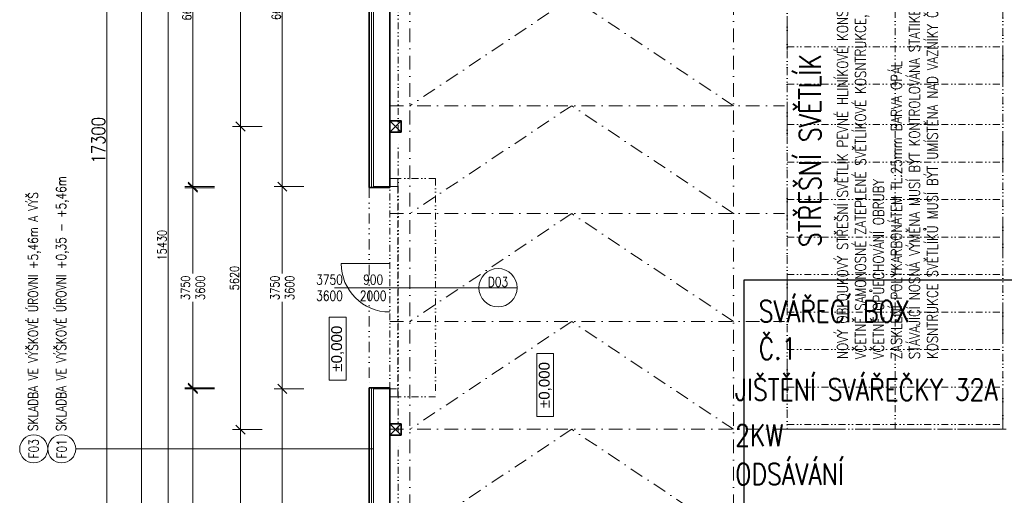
# Model space of a CAD drawing. Header units: millimetres. Extents: x -485339 to 350584, y -1189936 to 0.
# Tile 126 of 256: x -147116 to -128859, y -1057001 to -1048184. Entities that reach past the tile are written whole.
import ezdxf
from ezdxf.enums import TextEntityAlignment as Align

# ---------------------------------------------------------------- set-up
doc = ezdxf.new("R2010")
doc.units = ezdxf.units.MM
doc.header["$LTSCALE"] = 10
doc.linetypes.add('DASHDOT', pattern=[25.4, 12.7, -6.35, 0, -6.35])
doc.linetypes.add('DĚLICÍ2', pattern=[15.875, 6.35, -3.175, 0, -3.175, 0, -3.175])
doc.layers.get('Defpoints').update_dxf_attribs({"color": 201})
for name, color, linetype, lineweight in [('N_dveře', 10, 'Continuous', 18), ('N_kóty', 10, 'Continuous', 18), ('N_popis', 10, 'Continuous', 18), ('N_popis_otvory', 10, 'Continuous', 18), ('N_světlíky', 250, 'DĚLICÍ2', 18), ('N_čáry_nad', 10, 'DĚLICÍ2', 18), ('N_čáry_obrys', 10, 'Continuous', 35), ('N_čáry_obv.plášt', 212, 'Continuous', 18), ('N_čáry_plné', 10, 'Continuous', 18), ('St_kóty', 132, 'Continuous', 18), ('St_sloupy_konstrukce haly', 5, 'Continuous', 35), ('St_sloupy_opláštění_půdorys', 25, 'Continuous', 35), ('St_čáry_nad', 250, 'DĚLICÍ2', 18), ('St_čáry_obrys', 5, 'Continuous', 35), ('St_čáry_osy', 250, 'DASHDOT', 18), ('St_čáry_plné', 250, 'Continuous', 18)]:
    doc.layers.add(name, color=color, linetype=linetype, lineweight=lineweight)
for name, color, linetype in [('VYBAVENÍ', 222, 'Continuous'), ('VYBAVENÍ_POPIS', 222, 'Continuous'), ('VYBAVENÍ_POŽADAVKY', 200, 'Continuous')]:
    doc.layers.add(name, color=color, linetype=linetype)
doc.styles.add('1_50', font='arial.ttf', dxfattribs={"height": 100})
doc.styles.get("Standard").update_dxf_attribs({"font": 'simplex.shx', "width": 0.8})
doc.linetypes.add('IZOLACE', pattern='A,0.0001,-0.1,[134,ltypeshp.shx,S=0.1,R=0,X=-0.1,Y=0],-0.2,[134,ltypeshp.shx,S=0.1,R=180,X=0.1,Y=0],-0.1', length=0.4001)
doc.dimstyles.new('stavebníM100', dxfattribs={"dimtxt": 165, "dimasz": 170, "dimexe": 150, "dimexo": 100, "dimgap": 30, "dimtad": 1, "dimdec": 0, "dimtxsty": 'Standard', "dimblk": 'OBLIQUE', "dimcen": -2.5, "dimdle": 150, "dimclrd": 256, "dimclre": 256, "dimclrt": 256, "dimadec": 4, "dimazin": 0, "dimtfac": 1, "dimtdec": 0, "dimtmove": 2, "dimatfit": 3, "dimldrblk": 'OBLIQUE', "dimfxl": 400, "dimfxlon": 1, "dimlwd": -1, "dimlwe": -1, "dimarcsym": 0})
doc.dimstyles.new('stavebníM100_modul', dxfattribs={"dimtxt": 250, "dimasz": 200, "dimexe": 150, "dimexo": 100, "dimgap": 30, "dimtad": 1, "dimdec": 0, "dimtxsty": 'Standard', "dimblk": 'DOT', "dimcen": -2.5, "dimdle": 150, "dimclrd": 256, "dimclre": 256, "dimclrt": 256, "dimadec": 4, "dimazin": 0, "dimtfac": 1, "dimtdec": 0, "dimtmove": 2, "dimatfit": 3, "dimldrblk": 'OBLIQUE', "dimfxl": 400, "dimfxlon": 1, "dimlwd": -1, "dimlwe": -1, "dimarcsym": 0})

# ---------------------------------------------------------------- blocks, each defined once
blk = doc.blocks.new('G$C0F2906C7')
at = {"layer": 'St_sloupy_opláštění_půdorys', "ltscale": 2}
blk.add_lwpolyline([(-105, -105), (105, -105), (105, 105), (-105, 105)], close=True, dxfattribs=at)
for points in [[(-105, 105), (105, -105)], [(105, 105), (-105, -105)]]:
    blk.add_lwpolyline(points, dxfattribs=at)
blk = doc.blocks.new('*U5521')
at = {"layer": 'St_čáry_osy', "ltscale": 2}
blk.add_lwpolyline([(3000, -1000), (0, 1000), (-3000, -1000)], dxfattribs=at)
blk = doc.blocks.new('*U5520')
at = {"layer": 'St_čáry_osy', "ltscale": 2}
for p in [(0, 14000), (0, 12000), (0, 10000), (0, 8000), (0, 6000), (0, 4000), (0, 2000), (0, 0)]:
    blk.add_blockref('*U5521', p, dxfattribs=at)
blk = doc.blocks.new('_Dot')
at = {"color": 0, "linetype": 'ByBlock', "lineweight": -2}
blk.add_line((-0.5, 0), (-1, 0), dxfattribs=at)
at = {"color": 0, "linetype": 'ByBlock', "const_width": 0.5}
blk.add_lwpolyline([(-0.25, 0, 1), (0.25, 0, 1)], format="xyb", close=True, dxfattribs=at)
blk = doc.blocks.new('*D5736')
at = {"layer": 'Defpoints', "color": 0}
for p in [(-137185, -1040868), (-125185, -1040868), (-137185, -1064041)]:
    blk.add_point(p, dxfattribs=at)
at = {"layer": 'St_kóty'}
for p, q in [((-137185, -1063641), (-137185, -1064191)), ((-125185, -1063641), (-125185, -1064191)), ((-125385, -1064041), (-136985, -1064041))]:
    blk.add_line(p, q, dxfattribs=at)
at = {"layer": 'St_kóty', "linetype": 'ByBlock', "xscale": 200, "yscale": 200, "zscale": 200, "rotation": 180}
blk.add_blockref('_Dot', (-137185, -1064041), dxfattribs=at)
at = {"layer": 'St_kóty', "linetype": 'ByBlock', "xscale": 200, "yscale": 200, "zscale": 200}
blk.add_blockref('_Dot', (-125185, -1064041), dxfattribs=at)
at = {"layer": 'St_kóty', "insert": (-131185, -1063886), "char_height": 250, "attachment_point": 5}
blk.add_mtext('12000', dxfattribs=at)
blk = doc.blocks.new('_OBLIQUE')
at = {"color": 0, "linetype": 'ByBlock'}
blk.add_line((-0.5, -0.5), (0.5, 0.5), dxfattribs=at)
blk = doc.blocks.new('*D5737')
at = {"layer": 'Defpoints', "color": 0}
for p in [(-137185, -1040868), (-140555, -1060078), (-140555, -1064041)]:
    blk.add_point(p, dxfattribs=at)
at = {"layer": 'St_kóty'}
for p, q in [((-140555, -1063641), (-140555, -1064191)), ((-137185, -1063641), (-137185, -1064191)), ((-137385, -1064041), (-140355, -1064041))]:
    blk.add_line(p, q, dxfattribs=at)
at = {"layer": 'St_kóty', "linetype": 'ByBlock', "xscale": 200, "yscale": 200, "zscale": 200, "rotation": 180}
blk.add_blockref('_Dot', (-140555, -1064041), dxfattribs=at)
at = {"layer": 'St_kóty', "linetype": 'ByBlock', "xscale": 200, "yscale": 200, "zscale": 200}
blk.add_blockref('_Dot', (-137185, -1064041), dxfattribs=at)
at = {"layer": 'St_kóty', "insert": (-138870, -1063886), "char_height": 250, "attachment_point": 5}
blk.add_mtext('3370', dxfattribs=at)
blk = doc.blocks.new('*D5738')
at = {"layer": 'Defpoints', "color": 0}
for p in [(-143904, -1055008), (-141724, -1055008), (-141624, -1060078)]:
    blk.add_point(p, dxfattribs=at)
at = {"layer": 'St_kóty'}
for p, q in [((-143504, -1055008), (-144054, -1055008)), ((-143904, -1060228), (-143904, -1054858)), ((-143504, -1060078), (-144054, -1060078))]:
    blk.add_line(p, q, dxfattribs=at)
at = {"layer": 'St_kóty', "linetype": 'ByBlock', "xscale": 170, "yscale": 170, "zscale": 170}
for p, rotation in [((-143904, -1055008), 90), ((-143904, -1060078), 270)]:
    blk.add_blockref('_OBLIQUE', p, dxfattribs=dict(at, rotation=rotation))
at = {"layer": 'St_kóty', "insert": (-144016, -1057543), "char_height": 165, "attachment_point": 5, "rotation": 90}
blk.add_mtext('5070', dxfattribs=at)
blk = doc.blocks.new('*D5739')
at = {"layer": 'Defpoints', "color": 0}
for p in [(-143904, -1051278), (-141624, -1051278), (-141624, -1055028)]:
    blk.add_point(p, dxfattribs=at)
at = {"layer": 'St_kóty'}
for p, q in [((-143904, -1051128), (-143904, -1052890)), ((-143504, -1051278), (-144054, -1051278)), ((-143904, -1055178), (-143904, -1053415)), ((-143504, -1055028), (-144054, -1055028))]:
    blk.add_line(p, q, dxfattribs=at)
at = {"layer": 'St_kóty', "linetype": 'ByBlock', "xscale": 170, "yscale": 170, "zscale": 170}
for p, rotation in [((-143904, -1051278), 90), ((-143904, -1055028), 270)]:
    blk.add_blockref('_OBLIQUE', p, dxfattribs=dict(at, rotation=rotation))
at = {"layer": 'St_kóty', "insert": (-143904, -1053153), "char_height": 165, "attachment_point": 5, "rotation": 90}
blk.add_mtext('3750\\P3600', dxfattribs=at)
blk = doc.blocks.new('*D5740')
at = {"layer": 'Defpoints', "color": 0}
for p in [(-143904, -1044648), (-141624, -1044648), (-141724, -1051298)]:
    blk.add_point(p, dxfattribs=at)
at = {"layer": 'St_kóty'}
for p, q in [((-143904, -1051448), (-143904, -1044498)), ((-143504, -1044648), (-144054, -1044648)), ((-143504, -1051298), (-144054, -1051298))]:
    blk.add_line(p, q, dxfattribs=at)
at = {"layer": 'St_kóty', "linetype": 'ByBlock', "xscale": 170, "yscale": 170, "zscale": 170}
for p, rotation in [((-143904, -1044648), 90), ((-143904, -1051298), 270)]:
    blk.add_blockref('_OBLIQUE', p, dxfattribs=dict(at, rotation=rotation))
at = {"layer": 'St_kóty', "insert": (-144016, -1047973), "char_height": 165, "attachment_point": 5, "rotation": 90}
blk.add_mtext('6650', dxfattribs=at)
blk = doc.blocks.new('*D5748')
at = {"layer": 'Defpoints', "color": 0}
for p in [(-141624, -1044648), (-144364, -1060078), (-141624, -1060078)]:
    blk.add_point(p, dxfattribs=at)
at = {"layer": 'St_kóty'}
for p, q in [((-144364, -1044498), (-144364, -1060228)), ((-143964, -1044648), (-144514, -1044648)), ((-143964, -1060078), (-144514, -1060078))]:
    blk.add_line(p, q, dxfattribs=at)
at = {"layer": 'St_kóty', "linetype": 'ByBlock', "xscale": 170, "yscale": 170, "zscale": 170}
for p, rotation in [((-144364, -1044648), 90), ((-144364, -1060078), 270)]:
    blk.add_blockref('_OBLIQUE', p, dxfattribs=dict(at, rotation=rotation))
at = {"layer": 'St_kóty', "insert": (-144477, -1052363), "char_height": 165, "attachment_point": 5, "rotation": 90}
blk.add_mtext('15430', dxfattribs=at)
blk = doc.blocks.new('*D5749')
at = {"layer": 'Defpoints', "color": 0}
for p in [(-144860, -992923), (-141524, -992923), (-141624, -1060078)]:
    blk.add_point(p, dxfattribs=at)
at = {"layer": 'St_kóty'}
for p, q in [((-144860, -1060228), (-144860, -992773)), ((-144460, -992923), (-145010, -992923)), ((-144460, -1060078), (-145010, -1060078))]:
    blk.add_line(p, q, dxfattribs=at)
at = {"layer": 'St_kóty', "linetype": 'ByBlock', "xscale": 170, "yscale": 170, "zscale": 170}
for p, rotation in [((-144860, -992923), 90), ((-144860, -1060078), 270)]:
    blk.add_blockref('_OBLIQUE', p, dxfattribs=dict(at, rotation=rotation))
at = {"layer": 'St_kóty', "insert": (-144973, -1026500), "char_height": 165, "attachment_point": 5, "rotation": 90}
blk.add_mtext('67155', dxfattribs=at)
blk = doc.blocks.new('*D5752')
at = {"layer": 'Defpoints', "color": 0}
for p in [(-138294, -1041768), (-145501, -1059068), (-138294, -1059068)]:
    blk.add_point(p, dxfattribs=at)
at = {"layer": 'St_kóty'}
for p, q in [((-145101, -1041768), (-145651, -1041768)), ((-145501, -1041968), (-145501, -1058868)), ((-145101, -1059068), (-145651, -1059068))]:
    blk.add_line(p, q, dxfattribs=at)
at = {"layer": 'St_kóty', "linetype": 'ByBlock', "xscale": 200, "yscale": 200, "zscale": 200}
for p, rotation in [((-145501, -1041768), 90), ((-145501, -1059068), 270)]:
    blk.add_blockref('_Dot', p, dxfattribs=dict(at, rotation=rotation))
at = {"layer": 'St_kóty', "insert": (-145656, -1050418), "char_height": 250, "attachment_point": 5, "rotation": 90}
blk.add_mtext('17300', dxfattribs=at)
blk = doc.blocks.new('*D6628')
at = {"layer": 'Defpoints', "color": 0}
for p in [(-43625, -1042046), (-140555, -1060078), (-43625, -1065645)]:
    blk.add_point(p, dxfattribs=at)
at = {"layer": 'St_kóty'}
for p, q in [((-140555, -1065245), (-140555, -1065795)), ((-43625, -1065245), (-43625, -1065795)), ((-140705, -1065645), (-43475, -1065645))]:
    blk.add_line(p, q, dxfattribs=at)
at = {"layer": 'St_kóty', "linetype": 'ByBlock', "xscale": 170, "yscale": 170, "zscale": 170, "rotation": 180}
blk.add_blockref('_OBLIQUE', (-140555, -1065645), dxfattribs=at)
at = {"layer": 'St_kóty', "linetype": 'ByBlock', "xscale": 170, "yscale": 170, "zscale": 170}
blk.add_blockref('_OBLIQUE', (-43625, -1065645), dxfattribs=at)
at = {"layer": 'St_kóty', "insert": (-92090, -1065533), "char_height": 165, "attachment_point": 5}
blk.add_mtext('96930', dxfattribs=at)
blk = doc.blocks.new('*D6655')
at = {"layer": 'Defpoints', "color": 0}
for p in [(-143020, -1055783), (-141219, -1055783), (-141219, -1059883)]:
    blk.add_point(p, dxfattribs=at)
at = {"layer": 'St_kóty'}
for p, q in [((-143020, -1060033), (-143020, -1055633)), ((-142620, -1055783), (-143170, -1055783)), ((-142620, -1059883), (-143170, -1059883))]:
    blk.add_line(p, q, dxfattribs=at)
at = {"layer": 'St_kóty', "linetype": 'ByBlock', "xscale": 170, "yscale": 170, "zscale": 170}
for p, rotation in [((-143020, -1055783), 90), ((-143020, -1059883), 270)]:
    blk.add_blockref('_OBLIQUE', p, dxfattribs=dict(at, rotation=rotation))
at = {"layer": 'St_kóty', "insert": (-143133, -1057833), "char_height": 165, "attachment_point": 5, "rotation": 90}
blk.add_mtext('4100', dxfattribs=at)
blk = doc.blocks.new('*D6656')
at = {"layer": 'Defpoints', "color": 0}
for p in [(-143020, -1050163), (-141219, -1050163), (-141219, -1055783)]:
    blk.add_point(p, dxfattribs=at)
at = {"layer": 'St_kóty'}
for p, q in [((-143020, -1055933), (-143020, -1050013)), ((-142620, -1050163), (-143170, -1050163)), ((-142620, -1055783), (-143170, -1055783))]:
    blk.add_line(p, q, dxfattribs=at)
at = {"layer": 'St_kóty', "linetype": 'ByBlock', "xscale": 170, "yscale": 170, "zscale": 170}
for p, rotation in [((-143020, -1050163), 90), ((-143020, -1055783), 270)]:
    blk.add_blockref('_OBLIQUE', p, dxfattribs=dict(at, rotation=rotation))
at = {"layer": 'St_kóty', "insert": (-143133, -1052973), "char_height": 165, "attachment_point": 5, "rotation": 90}
blk.add_mtext('5620', dxfattribs=at)
blk = doc.blocks.new('*D6657')
at = {"layer": 'Defpoints', "color": 0}
for p in [(-143020, -1044543), (-141219, -1044543), (-141219, -1050163)]:
    blk.add_point(p, dxfattribs=at)
at = {"layer": 'St_kóty'}
for p, q in [((-143020, -1050313), (-143020, -1044393)), ((-142620, -1044543), (-143170, -1044543)), ((-142620, -1050163), (-143170, -1050163))]:
    blk.add_line(p, q, dxfattribs=at)
at = {"layer": 'St_kóty', "linetype": 'ByBlock', "xscale": 170, "yscale": 170, "zscale": 170}
for p, rotation in [((-143020, -1044543), 90), ((-143020, -1050163), 270)]:
    blk.add_blockref('_OBLIQUE', p, dxfattribs=dict(at, rotation=rotation))
at = {"layer": 'St_kóty', "insert": (-143133, -1047353), "char_height": 165, "attachment_point": 5, "rotation": 90}
blk.add_mtext('5620', dxfattribs=at)
blk = doc.blocks.new('G$C1D1D6D4C')
at = {"layer": 'N_dveře', "linetype": 'DĚLICÍ2', "ltscale": 2}
for points in [[(-850, 150), (-850, -3900)], [(-850, 150), (-150, 150)], [(-150, 0), (-150, -3750)], [(0, -3750), (0, 0)], [(-850, -3900), (-150, -3900)]]:
    blk.add_lwpolyline(points, dxfattribs=at)
at = {"layer": 'N_dveře'}
blk.add_lwpolyline([(0, 0), (-150, 0), (-150, 150), (0, 150)], close=True, dxfattribs=at)
at = {"layer": 'N_dveře', "linetype": 'DĚLICÍ2', "ltscale": 2}
blk.add_lwpolyline([(0, -3750), (-150, -3750), (-150, -3900), (0, -3900)], close=True, dxfattribs=at)
blk = doc.blocks.new('*D6958')
at = {"layer": 'Defpoints', "color": 0}
for p in [(-142246, -1055028), (-141391, -1055028), (-141391, -1060078)]:
    blk.add_point(p, dxfattribs=at)
at = {"layer": 'N_kóty'}
for p, q in [((-141846, -1055028), (-142396, -1055028)), ((-142246, -1060228), (-142246, -1054878)), ((-141846, -1060078), (-142396, -1060078))]:
    blk.add_line(p, q, dxfattribs=at)
at = {"layer": 'N_kóty', "linetype": 'ByBlock', "xscale": 170, "yscale": 170, "zscale": 170}
for p, rotation in [((-142246, -1055028), 90), ((-142246, -1060078), 270)]:
    blk.add_blockref('_OBLIQUE', p, dxfattribs=dict(at, rotation=rotation))
at = {"layer": 'N_kóty', "insert": (-142358, -1057553), "char_height": 165, "attachment_point": 5, "rotation": 90}
blk.add_mtext('5050', dxfattribs=at)
blk = doc.blocks.new('*D6959')
at = {"layer": 'Defpoints', "color": 0}
for p in [(-142246, -1051278), (-141391, -1051278), (-141391, -1055028)]:
    blk.add_point(p, dxfattribs=at)
at = {"layer": 'N_kóty'}
for p, q in [((-142246, -1051128), (-142246, -1052890)), ((-141846, -1051278), (-142396, -1051278)), ((-142246, -1055178), (-142246, -1053415)), ((-141846, -1055028), (-142396, -1055028))]:
    blk.add_line(p, q, dxfattribs=at)
at = {"layer": 'N_kóty', "linetype": 'ByBlock', "xscale": 170, "yscale": 170, "zscale": 170}
for p, rotation in [((-142246, -1051278), 90), ((-142246, -1055028), 270)]:
    blk.add_blockref('_OBLIQUE', p, dxfattribs=dict(at, rotation=rotation))
at = {"layer": 'N_kóty', "insert": (-142246, -1053153), "char_height": 165, "attachment_point": 5, "rotation": 90}
blk.add_mtext('3750\\P3600', dxfattribs=at)
blk = doc.blocks.new('*D6960')
at = {"layer": 'Defpoints', "color": 0}
for p in [(-142246, -1044648), (-141391, -1044648), (-141391, -1051278)]:
    blk.add_point(p, dxfattribs=at)
at = {"layer": 'N_kóty'}
for p, q in [((-142246, -1051428), (-142246, -1044498)), ((-141846, -1044648), (-142396, -1044648)), ((-141846, -1051278), (-142396, -1051278))]:
    blk.add_line(p, q, dxfattribs=at)
at = {"layer": 'N_kóty', "linetype": 'ByBlock', "xscale": 170, "yscale": 170, "zscale": 170}
for p, rotation in [((-142246, -1044648), 90), ((-142246, -1051278), 270)]:
    blk.add_blockref('_OBLIQUE', p, dxfattribs=dict(at, rotation=rotation))
at = {"layer": 'N_kóty', "insert": (-142358, -1047963), "char_height": 165, "attachment_point": 5, "rotation": 90}
blk.add_mtext('6630', dxfattribs=at)
blk = doc.blocks.new('G$CF626FB6D')
at = {"layer": 'N_čáry_nad', "linetype": 'ByBlock', "ltscale": 2}
for p, q in [((-4050, 0), (-4050, -36237.5)), ((-50, -36237.5), (-50, 0)), ((-4050, -29145), (-50, -29145)), ((-4050, -29840), (-50, -29840)), ((-4050, -31285), (-50, -31285)), ((-4050, -31980), (-50, -31980)), ((-4050, -32675), (-50, -32675)), ((-4050, -33370), (-50, -33370)), ((-4050, -34065), (-50, -34065)), ((-4050, -34760), (-50, -34760)), ((-4050, -35455), (-50, -35455)), ((-4050, -36150), (-50, -36150))]:
    blk.add_line(p, q, dxfattribs=at)
for points in [[(-2050, -36237.5), (-2050, -55)], [(-4050, -30590), (-50, -30590)], [(-4050, -36237.5), (-50, -36237.5)]]:
    blk.add_lwpolyline(points, dxfattribs=at)

msp = doc.modelspace()

# ---------------------------------------------------------------- linework, layer by layer
at = {"layer": 'N_dveře'}
msp.add_lwpolyline([(-140254.9, -1052702.6), (-141154.9, -1052702.6)], dxfattribs=at)
msp.add_arc((-140254.9, -1052702.6), 900, 180, 270, dxfattribs=at)
at = {"layer": 'N_popis'}
msp.add_lwpolyline([(-146075.9, -1056139.8), (-140554.9, -1056139.8)], dxfattribs=at)
for centre in [(-146855.6, -1056139.8), (-146335.8, -1056139.8)]:
    msp.add_circle(centre, 259.9, dxfattribs=at)
at = {"layer": 'N_popis_otvory'}
msp.add_lwpolyline([(-141280.9, -1053152.6), (-138601.3, -1053152.6)], dxfattribs=at)
msp.add_circle((-138246.7, -1053152.6), 354.6, dxfattribs=at)
at = {"layer": 'N_světlíky', "lineweight": 18, "ltscale": 10}
msp.add_lwpolyline([(-132884.2, -1055777.2), (-128884.2, -1055777.6), (-128884.2, -1019539.2), (-132884.2, -1019538.7)], close=True, dxfattribs=at)
at = {"layer": 'N_čáry_nad', "ltscale": 3}
msp.add_lwpolyline([(-140634.9, -1051297.6), (-140634.9, -1055007.6)], dxfattribs=at)
at = {"layer": 'N_čáry_obrys', "ltscale": 2}
for points in [[(-140635.2, -1044567.6), (-140635.2, -1051297.6)], [(-140254.9, -1051297.6), (-140635.2, -1051297.6)], [(-140634.9, -1055007.6), (-140634.9, -1060157.6)], [(-140254.9, -1055007.6), (-140634.9, -1055007.6)]]:
    msp.add_lwpolyline(points, dxfattribs=at)
at = {"layer": 'N_čáry_obrys'}
for points in [[(-140254.9, -1051297.6), (-140254.9, -1051277.6)], [(-140254.9, -1055007.6), (-140254.9, -1055027.6)]]:
    msp.add_lwpolyline(points, dxfattribs=at)
at = {"layer": 'N_čáry_obv.plášt', "linetype": 'IZOLACE', "ltscale": 8}
for points in [[(-140594.9, -1044607.6), (-140594.9, -1051277.6)], [(-140594.9, -1055027.6), (-140594.9, -1060117.6)]]:
    msp.add_lwpolyline(points, dxfattribs=at)
at = {"layer": 'N_čáry_obv.plášt', "linetype": 'IZOLACE', "ltscale": 2}
for points in [[(-140254.9, -1051287.6), (-140634.9, -1051287.6)], [(-140254.9, -1055017.6), (-140634.9, -1055017.6)]]:
    msp.add_lwpolyline(points, dxfattribs=at)
at = {"layer": 'N_čáry_plné'}
msp.add_lwpolyline([(-138601.3, -1053152.6), (-137892.1, -1053152.6)], dxfattribs=at)
at = {"layer": 'St_kóty'}
for points in [[(-141375.8, -1054866.7), (-141375.8, -1053700.1), (-141065.2, -1053700.1), (-141065.2, -1054866.7)], [(-137526.5, -1055540.1), (-137526.5, -1054373.6), (-137215.9, -1054373.6), (-137215.9, -1055540.1)]]:
    msp.add_lwpolyline(points, close=True, dxfattribs=at)
at = {"layer": 'St_sloupy_konstrukce haly', "ltscale": 2}
msp.add_lwpolyline([(-140254.9, -1055027.6), (-140254.9, -1059777.6)], dxfattribs=at)
at = {"layer": 'St_čáry_nad', "ltscale": 2}
for points in [[(-140099.9, -1050267.6), (-140099.9, -1044907.6)], [(-140099.9, -1055837.6), (-140099.9, -1050477.6)], [(-140099.9, -1059777.6), (-140099.9, -1056047.6)]]:
    msp.add_lwpolyline(points, dxfattribs=at)
at = {"layer": 'St_čáry_obrys', "ltscale": 2}
msp.add_lwpolyline([(-140254.9, -1044647.6), (-140254.9, -1051277.6)], dxfattribs=at)
at = {"layer": 'St_čáry_osy', "ltscale": 2}
for points in [[(-139879.9, -1059777.6), (-139879.9, -992785.6)], [(-133879.9, -1059777.6), (-133879.9, -992785.6)], [(-140254.9, -1049777.6), (-132934.2, -1049777.6)], [(-140254.9, -1051777.6), (-132934.2, -1051777.6)], [(-140254.9, -1053777.6), (-132934.2, -1053777.6)], [(-140254.9, -1055777.6), (-70504.9, -1055777.6)]]:
    msp.add_lwpolyline(points, dxfattribs=at)
at = {"layer": 'St_čáry_plné', "ltscale": 2}
for points in [[(-140554.9, -1044647.6), (-140554.9, -1051277.6)], [(-140254.9, -1051277.6), (-140554.9, -1051277.6)], [(-140554.9, -1055027.6), (-140554.9, -1060077.6)], [(-140254.9, -1055027.6), (-140554.9, -1055027.6)]]:
    msp.add_lwpolyline(points, dxfattribs=at)
at = {"layer": 'VYBAVENÍ'}
msp.add_lwpolyline([(-133685.9, -1058014), (-127685.9, -1058014), (-127685.9, -1053014), (-133685.9, -1053014)], close=True, dxfattribs=at)

# ---------------------------------------------------------------- block references
at = {"layer": 'N_čáry_nad', "lineweight": 18}
msp.add_blockref('G$CF626FB6D', (-128834.2, -1019539.2), dxfattribs=at)
at = {"layer": 'N_čáry_obrys', "xscale": -1}
msp.add_blockref('G$C1D1D6D4C', (-140254.9, -1051277.6), dxfattribs=at)
at = {"layer": 'St_sloupy_opláštění_půdorys', "ltscale": 2, "rotation": 90}
for p in [(-140149.9, -1050162.6), (-140149.9, -1055782.6)]:
    msp.add_blockref('G$C0F2906C7', p, dxfattribs=at)
at = {"layer": 'St_čáry_osy', "ltscale": 2}
msp.add_blockref('*U5520', (-136879.9, -1056777.6), dxfattribs=at)

# ---------------------------------------------------------------- texts
at = {"layer": 'N_popis', "width": 0.8}
for s, p in [('SKLADBA VE VÝŠKOVÉ ÚROVNI +5,46m A VÝŠ', (-146776.2, -1055809.6)), ('SKLADBA VE VÝŠKOVÉ ÚROVNI +0,35 - +5,46m ', (-146256.4, -1055809.6))]:
    msp.add_text(s, height=180, rotation=90, dxfattribs=at).set_placement(p)
for s, p in [('F03', (-146855.6, -1056139.8)), ('F01', (-146335.8, -1056139.8))]:
    msp.add_text(s, height=180, rotation=90, dxfattribs=at).set_placement(p, align=Align.MIDDLE_CENTER)
at = {"layer": 'N_popis', "insert": (-131958.8, -1054476.2), "char_height": 200, "width": 20736.512, "attachment_point": 1, "rotation": 90}
msp.add_mtext('NOVÝ OBLOUKOVÝ STŘEŠNÍ SVĚTLÍK PEVNÉ HLINÍKOVÉ KONSTRUKCE\\PVČETNĚ SAMONOSNÉ ZATEPLENÉ SVĚTLÍKOVÉ KOSNTRUKCE, ŠÍŘKY 100mm\\PVČETNĚ OPŮECHOVÁNÍ OBRUBY\\PZASKLENÍ POLYKARBONÁTEM TL.25mm BARVA OPÁL\\PSTÁVAJÍCÍ NOSNÁ VÝMĚNA MUSÍ BÝT KONTROLOVÁNA STATIKEM, PŘÍPADNĚ MUSÍ PŘIZVANÝ STATIK ANVRHNOUT VÝMĚNU ZA NOVÉ\\PKOSNTRUKCE SVĚTLÍKŮ MUSÍ BÝT UMÍSTĚNA NAD VAZNÍKY ČI VÝMĚNOU PO CELÉM OBVODĚ', dxfattribs=at)
at = {"layer": 'N_popis_otvory', "width": 0.8}
msp.add_text('D03', height=180, dxfattribs=at).set_placement((-138246.7, -1053044.8), align=Align.MIDDLE_CENTER)
at = {"layer": 'N_popis_otvory', "char_height": 180, "width": 1342.526, "attachment_point": 5}
for s, insert in [('3750\\P3600', (-141369.9, -1053152.6)), ('900\\P2000', (-140562.2, -1053152.6))]:
    msp.add_mtext(s, dxfattribs=dict(at, insert=insert))
at = {"layer": 'N_světlíky', "lineweight": 18, "width": 0.8}
msp.add_text('STŘEŠNÍ SVĚTLÍK', height=400, rotation=90, dxfattribs=at).set_placement((-132262.6, -1052398.2))
at = {"layer": 'St_kóty', "char_height": 200, "attachment_point": 5, "rotation": 90, "style": '1_50'}
for insert in [(-141220.5, -1054283.4), (-137371.2, -1054956.8)]:
    msp.add_mtext_dynamic_manual_height_columns('%%p0,000', width=890.536, gutter_width=500, heights=[0], dxfattribs=dict(at, insert=insert)).dxf.set("width", 1781.071)
at = {"layer": 'VYBAVENÍ_POPIS', "width": 0.8}
for s, p in [('SVÁŘECÍ BOX', (-133412.5, -1053790.8)), ('Č.1', (-133412.5, -1054482))]:
    msp.add_text(s, height=400, dxfattribs=at).set_placement(p)
at = {"layer": 'VYBAVENÍ_POŽADAVKY', "width": 0.8}
for s, p in [('JIŠTĚNÍ SVÁŘEČKY 32A', (-133850.3, -1055242.4)), ('2KW', (-133850.3, -1056090.4)), ('ODSÁVÁNÍ', (-133850.3, -1056809.3))]:
    msp.add_text(s, height=400, dxfattribs=at).set_placement(p)

# ---------------------------------------------------------------- dimensions: what is measured, and where the dimension line sits
at = {"layer": 'N_kóty'}
for base, p1, p2, picture, middle in [((-142245.6, -1044647.6), (-141391.2, -1051277.6), (-141391.2, -1044647.6), '*D6960', (-142358.1, -1047962.6)), ((-142245.6, -1055027.6), (-141391.2, -1060077.6), (-141391.2, -1055027.6), '*D6958', (-142358.1, -1057552.6))]:
    dim = msp.add_linear_dim(base=base, p1=p1, p2=p2, angle=90, dimstyle='stavebníM100', dxfattribs=at)
    dim.commit()
    dim.dimension.update_dxf_attribs({"geometry": picture, "text_midpoint": middle})
dim = msp.add_linear_dim(base=(-142245.6, -1051277.6), p1=(-141391.2, -1055027.6), p2=(-141391.2, -1051277.6), angle=90, text='<>\\P3600', dimstyle='stavebníM100', override={"dimtxsty": 'Standard'}, dxfattribs=at)
dim.commit()
dim.dimension.update_dxf_attribs({"geometry": '*D6959', "text_midpoint": (-142245.6, -1053152.6), "dimtype": 160})
at = {"layer": 'St_kóty'}
for base, p1, p2, picture, middle in [((-144860.3, -992922.8), (-141624.1, -1060077.6), (-141524.1, -992922.8), '*D5749', (-144972.8, -1026500.2)), ((-143020, -1044542.6), (-141219.1, -1050162.6), (-141219.1, -1044542.6), '*D6657', (-143132.5, -1047352.6)), ((-144364.1, -1060077.6), (-141624.1, -1044647.6), (-141624.1, -1060077.6), '*D5748', (-144476.6, -1052362.6)), ((-143020, -1050162.6), (-141219.1, -1055782.6), (-141219.1, -1050162.6), '*D6656', (-143132.5, -1052972.6)), ((-143903.9, -1055007.6), (-141624.1, -1060077.6), (-141724.1, -1055007.6), '*D5738', (-144016.4, -1057542.6)), ((-143020, -1055782.6), (-141219.1, -1059882.6), (-141219.1, -1055782.6), '*D6655', (-143132.5, -1057832.6))]:
    dim = msp.add_linear_dim(base=base, p1=p1, p2=p2, angle=90, dimstyle='stavebníM100', override={"dimtxsty": 'Standard', "dimldrblk": 'OBLIQUE'}, dxfattribs=at)
    dim.commit()
    dim.dimension.update_dxf_attribs({"geometry": picture, "text_midpoint": middle})
for base, p1, p2, dimstyle, picture, middle in [((-140554.9, -1064041.5), (-137184.9, -1040867.6), (-140554.9, -1060077.6), 'stavebníM100_modul', '*D5737', (-138869.9, -1063886.5)), ((-43625.2, -1065645.1), (-140554.9, -1060077.6), (-43625.2, -1042045.8), 'stavebníM100', '*D6628', (-92090, -1065532.6))]:
    dim = msp.add_linear_dim(base=base, p1=p1, p2=p2, dimstyle=dimstyle, override={"dimtxsty": 'Standard', "dimldrblk": 'OBLIQUE'}, dxfattribs=at)
    dim.commit()
    dim.dimension.update_dxf_attribs({"geometry": picture, "text_midpoint": middle})
dim = msp.add_linear_dim(base=(-137184.9, -1064041.5), p1=(-125184.9, -1040867.6), p2=(-137184.9, -1040867.6), dimstyle='stavebníM100_modul', dxfattribs=at)
dim.commit()
dim.dimension.update_dxf_attribs({"geometry": '*D5736', "text_midpoint": (-131184.9, -1063886.5)})
for base, p1, p2, dimstyle, picture, middle in [((-145501.1, -1059067.6), (-138294.1, -1041767.6), (-138294.1, -1059067.6), 'stavebníM100_modul', '*D5752', (-145656.1, -1050417.6)), ((-143903.9, -1044647.6), (-141724.1, -1051297.6), (-141624.1, -1044647.6), 'stavebníM100', '*D5740', (-144016.4, -1047972.6))]:
    dim = msp.add_linear_dim(base=base, p1=p1, p2=p2, angle=90, dimstyle=dimstyle, dxfattribs=at)
    dim.commit()
    dim.dimension.update_dxf_attribs({"geometry": picture, "text_midpoint": middle})
dim = msp.add_linear_dim(base=(-143903.9, -1051277.6), p1=(-141624.1, -1055027.6), p2=(-141624.1, -1051277.6), angle=90, text='<>\\P3600', dimstyle='stavebníM100', override={"dimtxsty": 'Standard'}, dxfattribs=at)
dim.commit()
dim.dimension.update_dxf_attribs({"geometry": '*D5739', "text_midpoint": (-143903.9, -1053152.6), "dimtype": 160})

doc.saveas('drawing.dxf')
